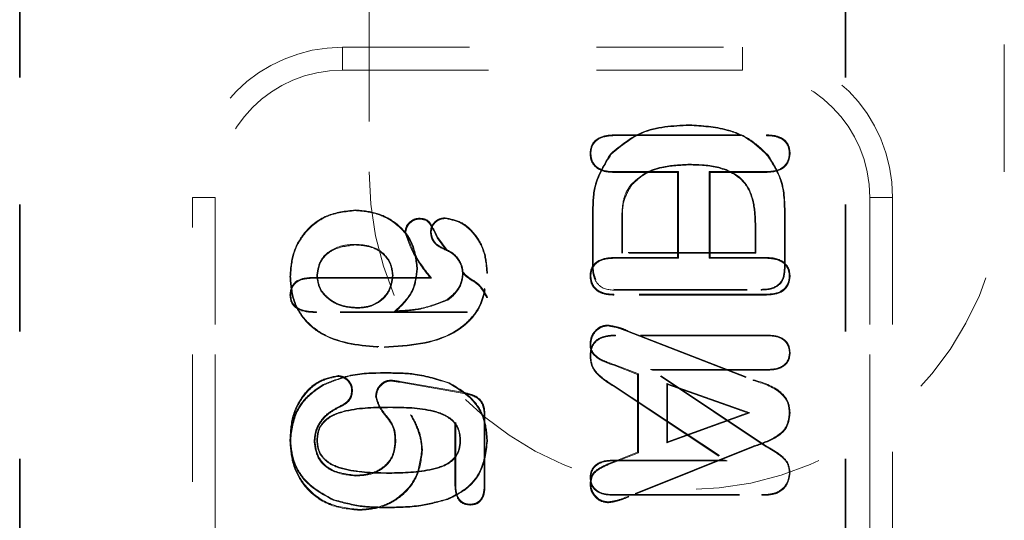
# Model space of a CAD drawing. Header units: inches. Extents: x 1802 to 2468, y -253 to -72.
# Tile 22 of 256: x 1816.585 to 1817.36, y -153.798 to -153.404. Entities that reach past the tile are written whole.
import ezdxf

# ---------------------------------------------------------------- set-up
doc = ezdxf.new("R2010")
doc.units = ezdxf.units.IN
doc.header["$LTSCALE"] = 0.5
doc.header["$MEASUREMENT"] = 0
doc.linetypes.add('HIDDEN', pattern=[0.225, 0.15, -0.075])
doc.linetypes.add('PHANTOM', pattern=[0.25, 0.125, -0.025, 0.025, -0.025, 0.025, -0.025])
for name, color, linetype in [('DSS-M-S', 53, 'Continuous'), ('SID-M-P', 202, 'PHANTOM'), ('SVD-M-S', 8, 'Continuous')]:
    doc.layers.add(name, color=color, linetype=linetype)

msp = doc.modelspace()

# ---------------------------------------------------------------- linework, layer by layer
at = {"layer": 'DSS-M-S', "linetype": 'HIDDEN', "lineweight": 18}
for p, q in [((1816.85987, -151.78427), (1816.85987, -153.52387)), ((1817.35987, -153.52387), (1817.35987, -151.78427))]:
    msp.add_line(p, q, dxfattribs=at)
msp.add_arc((1817.10987, -153.52387), 0.25, 180, 0, dxfattribs=at)
at = {"layer": 'SID-M-P', "linetype": 'PHANTOM', "lineweight": 35}
for p, q in [((1816.58487, -133.74966), (1816.58487, -162.41644)), ((1817.23487, -133.74966), (1817.23487, -162.41644))]:
    msp.add_line(p, q, dxfattribs=at)
at = {"layer": 'SVD-M-S', "linetype": 'HIDDEN', "lineweight": 18}
for p, q in [((1816.83891, -153.426), (1816.83891, -153.44404)), ((1816.83891, -153.44404), (1816.83891, -153.426)), ((1816.83891, -153.426), (1817.15387, -153.426)), ((1817.15387, -153.426), (1817.15387, -153.44404)), ((1817.15387, -153.44404), (1817.15387, -153.426)), ((1817.15387, -153.44404), (1816.83891, -153.44404)), ((1816.83891, -153.44404), (1817.15387, -153.44404)), ((1817.11192, -153.48754), (1817.11192, -153.48702)), ((1817.05259, -153.49552), (1817.05259, -153.4949)), ((1817.05259, -153.4949), (1817.17257, -153.4949)), ((1817.05259, -153.49552), (1817.17256, -153.49552)), ((1817.17256, -153.49552), (1817.17257, -153.4949)), ((1817.03441, -153.50951), (1817.03379, -153.50951)), ((1817.05045, -153.51007), (1817.05006, -153.50972)), ((1817.17356, -153.51132), (1817.17396, -153.51098)), ((1817.19065, -153.50951), (1817.19127, -153.50951)), ((1817.11213, -153.518), (1817.11213, -153.51852)), ((1817.05232, -153.52381), (1817.05231, -153.52443)), ((1817.10269, -153.52443), (1817.05231, -153.52443)), ((1817.10331, -153.52381), (1817.05232, -153.52381)), ((1817.10331, -153.52381), (1817.10269, -153.52443)), ((1817.10269, -153.59135), (1817.10269, -153.52443)), ((1817.10331, -153.59197), (1817.10331, -153.52381)), ((1817.17238, -153.52381), (1817.12766, -153.52381)), ((1817.12766, -153.52381), (1817.12766, -153.59197)), ((1817.12766, -153.52381), (1817.12828, -153.52443)), ((1817.17239, -153.52443), (1817.12828, -153.52443)), ((1817.12828, -153.52443), (1817.12828, -153.59135)), ((1817.17238, -153.52381), (1817.17239, -153.52443)), ((1817.06622, -153.53387), (1817.06661, -153.53421)), ((1816.7208, -153.54411), (1816.73884, -153.54411)), ((1816.73884, -153.54411), (1816.7208, -153.54411)), ((1816.7208, -154.56773), (1816.7208, -153.54411)), ((1816.73884, -153.54411), (1816.73884, -154.56773)), ((1816.73884, -154.56773), (1816.73884, -153.54411)), ((1817.25394, -154.56773), (1817.25394, -153.54411)), ((1817.27198, -153.54411), (1817.25394, -153.54411)), ((1817.25394, -153.54411), (1817.25394, -154.56773)), ((1817.25394, -153.54411), (1817.27198, -153.54411)), ((1817.27198, -153.54411), (1817.27198, -154.56773)), ((1816.84893, -153.55447), (1816.84894, -153.55395)), ((1817.03576, -153.55743), (1817.03576, -153.59748)), ((1817.03628, -153.55743), (1817.03576, -153.55743)), ((1817.03628, -153.55743), (1817.03628, -153.59747)), ((1816.89969, -153.56109), (1816.89969, -153.56047)), ((1816.91965, -153.56065), (1816.91965, -153.56014)), ((1817.05887, -153.56376), (1817.05938, -153.56376)), ((1817.05887, -153.58793), (1817.05887, -153.56376)), ((1817.05938, -153.58742), (1817.05938, -153.56376)), ((1817.18682, -153.55848), (1817.18734, -153.55847)), ((1817.18682, -153.59885), (1817.18682, -153.55848)), ((1817.18734, -153.59886), (1817.18734, -153.55847)), ((1816.88874, -153.5716), (1816.88812, -153.57161)), ((1816.90875, -153.57148), (1816.90824, -153.57148)), ((1817.16371, -153.56681), (1817.16371, -153.58742)), ((1817.16423, -153.56681), (1817.16371, -153.56681)), ((1817.16423, -153.56681), (1817.16423, -153.58793)), ((1816.84915, -153.581), (1816.84915, -153.58151)), ((1816.91343, -153.57582), (1816.91399, -153.57554)), ((1816.91343, -153.57582), (1816.9201, -153.58491)), ((1816.91399, -153.57554), (1816.92136, -153.5856)), ((1816.91941, -153.58454), (1816.91922, -153.58502)), ((1817.05887, -153.58793), (1817.05938, -153.58742)), ((1817.16423, -153.58793), (1817.05887, -153.58793)), ((1817.16371, -153.58742), (1817.05938, -153.58742)), ((1817.16423, -153.58793), (1817.16371, -153.58742)), ((1817.05232, -153.59197), (1817.05231, -153.59135)), ((1817.05231, -153.59135), (1817.10269, -153.59135)), ((1817.05232, -153.59197), (1817.10331, -153.59197)), ((1817.10331, -153.59197), (1817.10269, -153.59135)), ((1817.12766, -153.59197), (1817.12828, -153.59135)), ((1817.12766, -153.59197), (1817.17238, -153.59197)), ((1817.12828, -153.59135), (1817.17239, -153.59135)), ((1817.17238, -153.59197), (1817.17239, -153.59135)), ((1816.89745, -153.59957), (1816.89797, -153.59957)), ((1816.93391, -153.60446), (1816.9334, -153.60446)), ((1816.95257, -153.60378), (1816.95308, -153.60378)), ((1817.03628, -153.59747), (1817.03576, -153.59748)), ((1817.18682, -153.59885), (1817.18734, -153.59886)), ((1816.79809, -153.60627), (1816.79757, -153.60627)), ((1816.81425, -153.60772), (1816.81424, -153.6071)), ((1816.81424, -153.6071), (1816.90781, -153.6071)), ((1816.81425, -153.60772), (1816.90904, -153.60772)), ((1816.81871, -153.60544), (1816.81923, -153.60544)), ((1816.8788, -153.60566), (1816.87828, -153.60566)), ((1816.90904, -153.60772), (1816.90781, -153.6071)), ((1817.03441, -153.60596), (1817.03379, -153.60596)), ((1817.19065, -153.60597), (1817.19127, -153.60596)), ((1817.17256, -153.62026), (1817.05259, -153.62026)), ((1817.05259, -153.62026), (1817.05259, -153.62088)), ((1817.05264, -153.61615), (1817.05739, -153.61643)), ((1817.05739, -153.61643), (1817.05738, -153.61695)), ((1817.05738, -153.61695), (1817.16851, -153.61695)), ((1817.05739, -153.61643), (1817.1685, -153.61643)), ((1817.1685, -153.61643), (1817.16851, -153.61695)), ((1817.17256, -153.62026), (1817.17257, -153.62088)), ((1816.79819, -153.62079), (1816.79757, -153.62079)), ((1816.92175, -153.62482), (1816.92146, -153.62439)), ((1816.95246, -153.62281), (1816.95308, -153.62282)), ((1817.17257, -153.62088), (1817.05259, -153.62088)), ((1816.93711, -153.63404), (1816.81843, -153.63404)), ((1816.81843, -153.63404), (1816.81843, -153.63466)), ((1816.93712, -153.63466), (1816.81843, -153.63466)), ((1816.85075, -153.63124), (1816.85075, -153.63072)), ((1816.88, -153.63385), (1816.88148, -153.63325)), ((1816.93711, -153.63404), (1816.93712, -153.63466)), ((1817.04773, -153.64512), (1817.04773, -153.6445)), ((1817.06318, -153.64951), (1817.06341, -153.64893)), ((1817.06318, -153.64951), (1817.16208, -153.68805)), ((1817.06341, -153.64893), (1817.1623, -153.68747)), ((1817.03441, -153.65909), (1817.03379, -153.65908)), ((1817.17362, -153.65238), (1817.05385, -153.65238)), ((1817.05385, -153.65289), (1817.05385, -153.65238)), ((1817.17361, -153.65289), (1817.05385, -153.65289)), ((1817.17361, -153.65289), (1817.17362, -153.65238)), ((1816.87191, -153.6617), (1816.87191, -153.66222)), ((1817.19076, -153.66631), (1817.19127, -153.66631)), ((1817.03431, -153.66871), (1817.03379, -153.66871)), ((1816.8745, -153.68242), (1816.8745, -153.68191)), ((1817.05266, -153.67548), (1817.05243, -153.67606)), ((1817.07119, -153.68326), (1817.05243, -153.67606)), ((1817.07181, -153.68283), (1817.05266, -153.67548)), ((1817.0813, -153.67942), (1817.083, -153.67994)), ((1817.0813, -153.67942), (1817.17361, -153.67942)), ((1817.17251, -153.74023), (1817.0813, -153.67942)), ((1817.17279, -153.73979), (1817.083, -153.67994)), ((1817.083, -153.67994), (1817.17362, -153.67994)), ((1817.17361, -153.67942), (1817.17362, -153.67994)), ((1816.83552, -153.68486), (1816.83553, -153.68424)), ((1816.87716, -153.6884), (1816.87717, -153.68778)), ((1816.8842, -153.68953), (1816.88431, -153.68892)), ((1816.8842, -153.68953), (1816.93452, -153.69823)), ((1816.88431, -153.68892), (1816.93463, -153.69762)), ((1816.92269, -153.69028), (1816.92291, -153.68981)), ((1817.07181, -153.68283), (1817.07119, -153.68326)), ((1817.07119, -153.7445), (1817.07119, -153.68326)), ((1817.07181, -153.74492), (1817.07181, -153.68283)), ((1817.16208, -153.68805), (1817.1623, -153.68747)), ((1816.82388, -153.6918), (1816.82362, -153.69135)), ((1816.84616, -153.69609), (1816.84678, -153.69609)), ((1816.93452, -153.69823), (1816.93463, -153.69762)), ((1817.05217, -153.692), (1817.05188, -153.69242)), ((1817.05188, -153.69242), (1817.14009, -153.7508)), ((1817.05217, -153.692), (1817.14181, -153.75132)), ((1817.15965, -153.71355), (1817.0942, -153.69038)), ((1817.0942, -153.69038), (1817.0942, -153.73717)), ((1817.0942, -153.69038), (1817.09482, -153.69126)), ((1817.15781, -153.71356), (1817.09482, -153.69126)), ((1817.09482, -153.69126), (1817.09482, -153.73629)), ((1816.86561, -153.70075), (1816.86499, -153.70076)), ((1816.83646, -153.7085), (1816.83673, -153.70906)), ((1816.87656, -153.70895), (1816.87656, -153.70946)), ((1816.89237, -153.71497), (1816.89354, -153.7158)), ((1816.9505, -153.7159), (1816.95111, -153.71589)), ((1816.9505, -153.7159), (1816.9505, -153.77042)), ((1816.95111, -153.71589), (1816.95111, -153.77043)), ((1817.0942, -153.73717), (1817.15965, -153.71355)), ((1817.09482, -153.73629), (1817.15781, -153.71356)), ((1817.15965, -153.71355), (1817.15781, -153.71356)), ((1817.19065, -153.71377), (1817.19127, -153.71377)), ((1816.92811, -153.72119), (1816.92749, -153.72171)), ((1816.92749, -153.77104), (1816.92749, -153.72171)), ((1816.92811, -153.77103), (1816.92811, -153.72119)), ((1816.79809, -153.73477), (1816.79757, -153.73478)), ((1816.81664, -153.73604), (1816.81726, -153.73604)), ((1816.81871, -153.73512), (1816.81923, -153.73512)), ((1816.88087, -153.73648), (1816.88025, -153.73647)), ((1816.93195, -153.73533), (1816.93143, -153.73533)), ((1816.95257, -153.7358), (1816.95308, -153.73579)), ((1817.0942, -153.73717), (1817.09482, -153.73629)), ((1816.90128, -153.74299), (1816.9019, -153.74299)), ((1817.16226, -153.73971), (1817.06401, -153.77908)), ((1817.16248, -153.74028), (1817.06424, -153.77965)), ((1817.16226, -153.73971), (1817.16248, -153.74028)), ((1817.17251, -153.74023), (1817.17279, -153.73979)), ((1817.14009, -153.7508), (1817.05135, -153.7508)), ((1817.05136, -153.75132), (1817.05135, -153.7508)), ((1817.14181, -153.75132), (1817.05136, -153.75132)), ((1817.05283, -153.7517), (1817.07119, -153.7445)), ((1817.05307, -153.75227), (1817.05283, -153.7517)), ((1817.05307, -153.75227), (1817.07181, -153.74492)), ((1817.07181, -153.74492), (1817.07119, -153.7445)), ((1817.14181, -153.75132), (1817.14009, -153.7508)), ((1816.84927, -153.76323), (1816.84928, -153.76261)), ((1816.87573, -153.76116), (1816.87573, -153.76065)), ((1817.03431, -153.76458), (1817.03379, -153.76458)), ((1817.19076, -153.76086), (1817.19127, -153.76086)), ((1816.92811, -153.77103), (1816.92749, -153.77104)), ((1816.9505, -153.77042), (1816.95111, -153.77043)), ((1817.03441, -153.76938), (1817.03379, -153.76938)), ((1816.83181, -153.78173), (1816.83162, -153.78221)), ((1816.9218, -153.78111), (1816.92199, -153.78159)), ((1817.05146, -153.77785), (1817.05145, -153.77836)), ((1817.05145, -153.77836), (1817.16894, -153.77836)), ((1817.05146, -153.77785), (1817.16894, -153.77785)), ((1817.06401, -153.77908), (1817.06424, -153.77965)), ((1817.16894, -153.77785), (1817.16894, -153.77836)), ((1817.1805, -153.77628), (1817.18069, -153.77676)), ((1816.85235, -153.78955), (1816.85235, -153.79017)), ((1816.87274, -153.78769), (1816.87274, -153.7882)), ((1816.93915, -153.78543), (1816.93915, -153.78605)), ((1817.04792, -153.78365), (1817.04791, -153.78427))]:
    msp.add_line(p, q, dxfattribs=at)
for centre, radius, start, end in [((1816.83891, -153.54411), 0.11811, 90, 180), ((1817.15387, -153.54411), 0.11811, 360, 90), ((1816.83891, -153.54411), 0.10007, 90, 180), ((1816.83891, -153.54411), 0.10007, 90, 180), ((1817.15387, -153.54411), 0.10007, 0, 90), ((1817.15387, -153.54411), 0.10007, 360, 90)]:
    msp.add_arc(centre, radius, start, end, dxfattribs=at)
for points, knots in [([(1817.11192, -153.48702), (1817.09889, -153.48759), (1817.07567, -153.4886), (1817.05788, -153.50328), (1817.05006, -153.50972)], [0, 0, 0, 0, 0.5607742, 1, 1, 1, 1]), ([(1817.11192, -153.48754), (1817.09896, -153.4881), (1817.07588, -153.4891), (1817.0582, -153.50367), (1817.05045, -153.51007)], [0, 0, 0, 0, 0.561452, 1, 1, 1, 1]), ([(1817.17396, -153.51098), (1817.16934, -153.50649), (1817.16012, -153.49751), (1817.1385, -153.48861), (1817.122, -153.48762), (1817.11192, -153.48702)], [0, 0, 0, 0, 0.2798406, 0.5599143, 1, 1, 1, 1]), ([(1817.17356, -153.51132), (1817.16899, -153.50686), (1817.15983, -153.49795), (1817.13835, -153.48911), (1817.12195, -153.48814), (1817.11192, -153.48754)], [0, 0, 0, 0, 0.279435, 0.559213, 1, 1, 1, 1]), ([(1817.03379, -153.50951), (1817.03411, -153.50697), (1817.03475, -153.50189), (1817.04204, -153.49553), (1817.04858, -153.49514), (1817.05259, -153.4949)], [0, 0, 0, 0, 0.279989, 0.559343, 1, 1, 1, 1]), ([(1817.03441, -153.50951), (1817.03454, -153.50789), (1817.03479, -153.50466), (1817.03733, -153.50041), (1817.04309, -153.4961), (1817.04866, -153.49576), (1817.05259, -153.49552)], [0, 0, 0, 0, 0.187266, 0.371276, 0.556182, 1, 1, 1, 1]), ([(1817.17256, -153.49552), (1817.17503, -153.49562), (1817.17989, -153.49583), (1817.18629, -153.49862), (1817.19016, -153.5038), (1817.19049, -153.5076), (1817.19065, -153.50951)], [0, 0, 0, 0, 0.285964, 0.563876, 0.78052, 1, 1, 1, 1]), ([(1817.17257, -153.4949), (1817.17509, -153.49501), (1817.1801, -153.49523), (1817.18671, -153.49814), (1817.19075, -153.50355), (1817.1911, -153.50752), (1817.19127, -153.50951)], [0, 0, 0, 0, 0.281071, 0.560251, 0.779908, 1, 1, 1, 1]), ([(1817.05231, -153.52443), (1817.04979, -153.52432), (1817.04477, -153.5241), (1817.03828, -153.52089), (1817.03434, -153.51546), (1817.03398, -153.51149), (1817.03379, -153.50951)], [0, 0, 0, 0, 0.280868, 0.559955, 0.779937, 1, 1, 1, 1]), ([(1817.05232, -153.52381), (1817.04985, -153.5237), (1817.04499, -153.5235), (1817.03872, -153.52042), (1817.03494, -153.51522), (1817.03459, -153.51142), (1817.03441, -153.50951)], [0, 0, 0, 0, 0.285172, 0.562865, 0.780545, 1, 1, 1, 1]), ([(1817.05006, -153.50972), (1817.04502, -153.51793), (1817.03598, -153.53265), (1817.03583, -153.54983), (1817.03576, -153.55743)], [0, 0, 0, 0, 0.557714, 1, 1, 1, 1]), ([(1817.05045, -153.51007), (1817.04546, -153.5182), (1817.03649, -153.53282), (1817.03634, -153.54987), (1817.03628, -153.55743)], [0, 0, 0, 0, 0.556664, 1, 1, 1, 1]), ([(1817.19065, -153.50951), (1817.19053, -153.51115), (1817.19028, -153.51441), (1817.18773, -153.51872), (1817.18202, -153.52324), (1817.17637, -153.52357), (1817.17238, -153.52381)], [0, 0, 0, 0, 0.1868067, 0.3718028, 0.5568293, 1, 1, 1, 1]), ([(1817.19127, -153.50951), (1817.19095, -153.51207), (1817.19031, -153.51719), (1817.18308, -153.52379), (1817.17645, -153.52418), (1817.17239, -153.52443)], [0, 0, 0, 0, 0.280034, 0.5595456, 1, 1, 1, 1]), ([(1817.18682, -153.55848), (1817.18673, -153.5489), (1817.18657, -153.53187), (1817.17752, -153.51757), (1817.17356, -153.51132)], [0, 0, 0, 0, 0.562413, 1, 1, 1, 1]), ([(1817.18734, -153.55847), (1817.18724, -153.54885), (1817.18708, -153.5317), (1817.17796, -153.5173), (1817.17396, -153.51098)], [0, 0, 0, 0, 0.561241, 1, 1, 1, 1]), ([(1817.06622, -153.53387), (1817.06969, -153.53067), (1817.07663, -153.52427), (1817.09283, -153.51892), (1817.10482, -153.51835), (1817.11213, -153.518)], [0, 0, 0, 0, 0.2804723, 0.5610077, 1, 1, 1, 1]), ([(1817.06661, -153.53421), (1817.07004, -153.53105), (1817.0769, -153.52472), (1817.09296, -153.51943), (1817.10486, -153.51886), (1817.11213, -153.51852)], [0, 0, 0, 0, 0.279388, 0.559497, 1, 1, 1, 1]), ([(1817.11213, -153.518), (1817.11986, -153.51822), (1817.13529, -153.51866), (1817.15615, -153.52908), (1817.16375, -153.54859), (1817.16407, -153.56073), (1817.16423, -153.56681)], [0, 0, 0, 0, 0.280362, 0.559582, 0.779547, 1, 1, 1, 1]), ([(1817.11213, -153.51852), (1817.11982, -153.51874), (1817.13511, -153.51917), (1817.15575, -153.52945), (1817.16325, -153.54875), (1817.16356, -153.56076), (1817.16371, -153.56681)], [0, 0, 0, 0, 0.281598, 0.559858, 0.778529, 1, 1, 1, 1]), ([(1817.05887, -153.56376), (1817.05885, -153.56021), (1817.05883, -153.55435), (1817.05998, -153.54625), (1817.06208, -153.53952), (1817.06484, -153.53575), (1817.06622, -153.53387)], [0, 0, 0, 0, 0.337687, 0.557885, 0.778683, 1, 1, 1, 1]), ([(1817.05938, -153.56376), (1817.05922, -153.55782), (1817.05892, -153.54724), (1817.06427, -153.53818), (1817.06661, -153.53421)], [0, 0, 0, 0, 0.5618652, 1, 1, 1, 1]), ([(1816.84894, -153.55395), (1816.84125, -153.55481), (1816.82588, -153.55651), (1816.80853, -153.57051), (1816.79896, -153.58816), (1816.79803, -153.60023), (1816.79757, -153.60627)], [0, 0, 0, 0, 0.279719, 0.559036, 0.779416, 1, 1, 1, 1]), ([(1816.84893, -153.55447), (1816.84132, -153.55531), (1816.8261, -153.557), (1816.80894, -153.57086), (1816.79946, -153.58833), (1816.79855, -153.60028), (1816.79809, -153.60627)], [0, 0, 0, 0, 0.279828, 0.558869, 0.77913, 1, 1, 1, 1]), ([(1816.89745, -153.59957), (1816.89657, -153.59264), (1816.89482, -153.57881), (1816.8813, -153.5639), (1816.86523, -153.55586), (1816.85437, -153.55493), (1816.84893, -153.55447)], [0, 0, 0, 0, 0.279283, 0.558244, 0.778895, 1, 1, 1, 1]), ([(1816.89797, -153.59957), (1816.89708, -153.59257), (1816.89531, -153.57857), (1816.88163, -153.56349), (1816.86539, -153.55536), (1816.85442, -153.55442), (1816.84894, -153.55395)], [0, 0, 0, 0, 0.279388, 0.558651, 0.779278, 1, 1, 1, 1]), ([(1816.88812, -153.57161), (1816.88837, -153.56995), (1816.88885, -153.56663), (1816.89209, -153.56312), (1816.89577, -153.56086), (1816.89838, -153.5606), (1816.89969, -153.56047)], [0, 0, 0, 0, 0.279006, 0.559181, 0.779708, 1, 1, 1, 1]), ([(1816.88874, -153.5716), (1816.88897, -153.57004), (1816.88944, -153.56691), (1816.8925, -153.5636), (1816.89599, -153.56146), (1816.89845, -153.56122), (1816.89969, -153.56109)], [0, 0, 0, 0, 0.277566, 0.558651, 0.779074, 1, 1, 1, 1]), ([(1816.89969, -153.56047), (1816.90184, -153.56072), (1816.90615, -153.56121), (1816.91029, -153.56798), (1816.91258, -153.57267), (1816.91399, -153.57554)], [0, 0, 0, 0, 0.277972, 0.557563, 1, 1, 1, 1]), ([(1816.89969, -153.56109), (1816.90172, -153.56132), (1816.90582, -153.56178), (1816.90978, -153.56838), (1816.91203, -153.57296), (1816.91343, -153.57582)], [0, 0, 0, 0, 0.270954, 0.546277, 1, 1, 1, 1]), ([(1816.91965, -153.56014), (1816.91798, -153.56037), (1816.91465, -153.56083), (1816.91092, -153.56384), (1816.90855, -153.56753), (1816.90834, -153.57017), (1816.90824, -153.57148)], [0, 0, 0, 0, 0.279387, 0.559282, 0.779573, 1, 1, 1, 1]), ([(1816.91965, -153.56065), (1816.91806, -153.56087), (1816.91487, -153.56131), (1816.91132, -153.56419), (1816.90905, -153.5677), (1816.90885, -153.57022), (1816.90875, -153.57148)], [0, 0, 0, 0, 0.279711, 0.559877, 0.778913, 1, 1, 1, 1]), ([(1816.95308, -153.60378), (1816.95265, -153.59811), (1816.95179, -153.58678), (1816.94389, -153.57277), (1816.93282, -153.56274), (1816.92403, -153.561), (1816.91965, -153.56014)], [0, 0, 0, 0, 0.2806, 0.560848, 0.780976, 1, 1, 1, 1]), ([(1816.95257, -153.60378), (1816.95214, -153.59816), (1816.95129, -153.58695), (1816.94349, -153.57311), (1816.93259, -153.56322), (1816.92395, -153.56151), (1816.91965, -153.56065)], [0, 0, 0, 0, 0.281725, 0.562372, 0.782147, 1, 1, 1, 1]), ([(1816.90781, -153.6071), (1816.90308, -153.60101), (1816.89467, -153.59017), (1816.89012, -153.57726), (1816.88812, -153.57161)], [0, 0, 0, 0, 0.562116, 1, 1, 1, 1]), ([(1816.90904, -153.60772), (1816.90417, -153.60148), (1816.89556, -153.59045), (1816.89081, -153.57731), (1816.88874, -153.5716)], [0, 0, 0, 0, 0.565284, 1, 1, 1, 1]), ([(1816.90824, -153.57148), (1816.90847, -153.57321), (1816.90892, -153.57668), (1816.91264, -153.58195), (1816.91673, -153.58385), (1816.91922, -153.58502)], [0, 0, 0, 0, 0.280136, 0.560638, 1, 1, 1, 1]), ([(1816.90875, -153.57148), (1816.90898, -153.57315), (1816.90942, -153.57648), (1816.91302, -153.58157), (1816.91698, -153.58341), (1816.91941, -153.58454)], [0, 0, 0, 0, 0.278778, 0.557934, 1, 1, 1, 1]), ([(1816.81871, -153.60544), (1816.81934, -153.60133), (1816.8206, -153.59309), (1816.82976, -153.58524), (1816.83956, -153.58147), (1816.84596, -153.58115), (1816.84915, -153.581)], [0, 0, 0, 0, 0.279734, 0.559802, 0.780298, 1, 1, 1, 1]), ([(1816.81923, -153.60544), (1816.81984, -153.60144), (1816.82108, -153.59341), (1816.83252, -153.58329), (1816.84285, -153.58219), (1816.84915, -153.58151)], [0, 0, 0, 0, 0.279539, 0.560136, 1, 1, 1, 1]), ([(1816.84915, -153.581), (1816.85318, -153.58126), (1816.86124, -153.58177), (1816.8714, -153.5874), (1816.8777, -153.59611), (1816.87843, -153.60248), (1816.8788, -153.60566)], [0, 0, 0, 0, 0.278969, 0.558885, 0.779705, 1, 1, 1, 1]), ([(1816.84915, -153.58151), (1816.85313, -153.58177), (1816.86106, -153.58227), (1816.87104, -153.58779), (1816.87721, -153.59631), (1816.87792, -153.60254), (1816.87828, -153.60566)], [0, 0, 0, 0, 0.280675, 0.560276, 0.78017, 1, 1, 1, 1]), ([(1816.91922, -153.58502), (1816.92141, -153.58602), (1816.92579, -153.58803), (1816.93032, -153.59314), (1816.93301, -153.59879), (1816.93327, -153.60257), (1816.9334, -153.60446)], [0, 0, 0, 0, 0.2799633, 0.559815, 0.7798322, 1, 1, 1, 1]), ([(1816.91941, -153.58454), (1816.92165, -153.58557), (1816.92613, -153.58763), (1816.93076, -153.59286), (1816.93351, -153.59865), (1816.93378, -153.60253), (1816.93391, -153.60446)], [0, 0, 0, 0, 0.2790898, 0.5591181, 0.7801776, 1, 1, 1, 1]), ([(1817.03379, -153.60596), (1817.03392, -153.6043), (1817.03417, -153.60096), (1817.03677, -153.59653), (1817.0426, -153.59199), (1817.04831, -153.59162), (1817.05231, -153.59135)], [0, 0, 0, 0, 0.187122, 0.374314, 0.561191, 1, 1, 1, 1]), ([(1817.03441, -153.60596), (1817.03453, -153.60435), (1817.03477, -153.60116), (1817.03725, -153.59693), (1817.04289, -153.59257), (1817.04842, -153.59222), (1817.05232, -153.59197)], [0, 0, 0, 0, 0.1866686, 0.3716335, 0.5562993, 1, 1, 1, 1]), ([(1817.17238, -153.59197), (1817.17485, -153.59207), (1817.17974, -153.59227), (1817.1861, -153.59515), (1817.1901, -153.60024), (1817.19047, -153.60405), (1817.19065, -153.60597)], [0, 0, 0, 0, 0.285524, 0.563921, 0.780739, 1, 1, 1, 1]), ([(1817.17239, -153.59135), (1817.17491, -153.59146), (1817.17994, -153.59167), (1817.18652, -153.59467), (1817.19069, -153.59999), (1817.19108, -153.60397), (1817.19127, -153.60596)], [0, 0, 0, 0, 0.280888, 0.560214, 0.779969, 1, 1, 1, 1]), ([(1816.87191, -153.66222), (1816.89122, -153.66093), (1816.91539, -153.65932), (1816.9383, -153.64255), (1816.95029, -153.6276), (1816.95197, -153.61329), (1816.95308, -153.60378)], [0, 0, 0, 0, 0.499053, 0.624837, 0.750522, 1, 1, 1, 1]), ([(1816.87191, -153.6617), (1816.89113, -153.66043), (1816.91516, -153.65884), (1816.93792, -153.64218), (1816.94981, -153.62738), (1816.95146, -153.61321), (1816.95257, -153.60378)], [0, 0, 0, 0, 0.500262, 0.625756, 0.750975, 1, 1, 1, 1]), ([(1816.88, -153.63385), (1816.88556, -153.62853), (1816.89547, -153.61904), (1816.89685, -153.60552), (1816.89745, -153.59957)], [0, 0, 0, 0, 0.560007, 1, 1, 1, 1]), ([(1816.88148, -153.63325), (1816.88674, -153.62796), (1816.89616, -153.61852), (1816.89741, -153.60536), (1816.89797, -153.59957)], [0, 0, 0, 0, 0.559367, 1, 1, 1, 1]), ([(1816.9334, -153.60446), (1816.93315, -153.6067), (1816.93264, -153.6112), (1816.92866, -153.61841), (1816.92419, -153.62212), (1816.92146, -153.62439)], [0, 0, 0, 0, 0.280009, 0.560501, 1, 1, 1, 1]), ([(1816.93391, -153.60446), (1816.93355, -153.60726), (1816.93294, -153.61187), (1816.92958, -153.61742), (1816.9261, -153.62159), (1816.9232, -153.62374), (1816.92175, -153.62482)], [0, 0, 0, 0, 0.339989, 0.560427, 0.780616, 1, 1, 1, 1]), ([(1816.93364, -153.60238), (1816.93397, -153.60285), (1816.93695, -153.60712), (1816.94673, -153.61074), (1816.95101, -153.61888), (1816.95308, -153.62282)], [0, 0, 0, 0, 0.060497, 0.545138, 1, 1, 1, 1]), ([(1816.93381, -153.60363), (1816.93395, -153.60383), (1816.93679, -153.6078), (1816.94619, -153.61111), (1816.95045, -153.61905), (1816.95246, -153.62281)], [0, 0, 0, 0, 0.027346, 0.54005, 1, 1, 1, 1]), ([(1817.03576, -153.59748), (1817.0358, -153.60071), (1817.03589, -153.60712), (1817.04335, -153.61724), (1817.05204, -153.61706), (1817.05738, -153.61695)], [0, 0, 0, 0, 0.282359, 0.559095, 1, 1, 1, 1]), ([(1817.03628, -153.59747), (1817.0363, -153.5996), (1817.03633, -153.60353), (1817.03773, -153.6072), (1817.03837, -153.60888)], [0, 0, 0, 0, 0.541465, 1, 1, 1, 1]), ([(1817.1685, -153.61643), (1817.17128, -153.61633), (1817.17674, -153.61612), (1817.18384, -153.61211), (1817.18655, -153.60534), (1817.18673, -153.60103), (1817.18682, -153.59885)], [0, 0, 0, 0, 0.2842241, 0.558008, 0.7764227, 1, 1, 1, 1]), ([(1817.16851, -153.61695), (1817.17134, -153.61684), (1817.17695, -153.61662), (1817.18424, -153.61246), (1817.18706, -153.60549), (1817.18724, -153.60107), (1817.18734, -153.59886)], [0, 0, 0, 0, 0.281217, 0.55852, 0.778801, 1, 1, 1, 1]), ([(1816.79757, -153.60627), (1816.7981, -153.61285), (1816.79916, -153.62598), (1816.80991, -153.64323), (1816.83389, -153.65969), (1816.85624, -153.66118), (1816.87191, -153.66222)], [0, 0, 0, 0, 0.187077, 0.373675, 0.560628, 1, 1, 1, 1]), ([(1816.79757, -153.62079), (1816.79784, -153.61849), (1816.79836, -153.61391), (1816.80466, -153.60782), (1816.8106, -153.60737), (1816.81424, -153.6071)], [0, 0, 0, 0, 0.280361, 0.559919, 1, 1, 1, 1]), ([(1816.79809, -153.60627), (1816.79861, -153.61279), (1816.79966, -153.62579), (1816.8103, -153.64287), (1816.83411, -153.6592), (1816.85631, -153.66067), (1816.87191, -153.6617)], [0, 0, 0, 0, 0.1869109, 0.3728404, 0.5594453, 1, 1, 1, 1]), ([(1816.79819, -153.62079), (1816.7983, -153.61932), (1816.7985, -153.61641), (1816.80067, -153.61251), (1816.80566, -153.60836), (1816.8107, -153.60798), (1816.81425, -153.60772)], [0, 0, 0, 0, 0.188034, 0.372299, 0.55708, 1, 1, 1, 1]), ([(1816.85075, -153.63124), (1816.84648, -153.63092), (1816.83792, -153.63029), (1816.82729, -153.62434), (1816.8199, -153.61564), (1816.8191, -153.60884), (1816.81871, -153.60544)], [0, 0, 0, 0, 0.279176, 0.558869, 0.779624, 1, 1, 1, 1]), ([(1816.85075, -153.63072), (1816.84653, -153.63041), (1816.8381, -153.62979), (1816.82765, -153.62395), (1816.82038, -153.61542), (1816.81961, -153.60877), (1816.81923, -153.60544)], [0, 0, 0, 0, 0.280632, 0.560536, 0.78037, 1, 1, 1, 1]), ([(1816.87828, -153.60566), (1816.87771, -153.60953), (1816.87657, -153.61728), (1816.86898, -153.62563), (1816.85992, -153.63011), (1816.85381, -153.63052), (1816.85075, -153.63072)], [0, 0, 0, 0, 0.279326, 0.558659, 0.779189, 1, 1, 1, 1]), ([(1816.8788, -153.60566), (1816.87822, -153.60961), (1816.87706, -153.61752), (1816.86931, -153.62605), (1816.86007, -153.63061), (1816.85386, -153.63103), (1816.85075, -153.63124)], [0, 0, 0, 0, 0.279467, 0.559452, 0.780102, 1, 1, 1, 1]), ([(1817.05259, -153.62088), (1817.05005, -153.62077), (1817.04499, -153.62056), (1817.03843, -153.61739), (1817.03438, -153.61196), (1817.03399, -153.60796), (1817.03379, -153.60596)], [0, 0, 0, 0, 0.28083, 0.55995, 0.779886, 1, 1, 1, 1]), ([(1817.05259, -153.62026), (1817.05011, -153.62016), (1817.0452, -153.61995), (1817.03886, -153.61692), (1817.03497, -153.61171), (1817.0346, -153.60788), (1817.03441, -153.60596)], [0, 0, 0, 0, 0.285089, 0.562906, 0.780405, 1, 1, 1, 1]), ([(1817.19065, -153.60597), (1817.19053, -153.6076), (1817.19029, -153.61084), (1817.18777, -153.61513), (1817.18215, -153.61969), (1817.17653, -153.62003), (1817.17256, -153.62026)], [0, 0, 0, 0, 0.186872, 0.372076, 0.557073, 1, 1, 1, 1]), ([(1817.19127, -153.60596), (1817.19095, -153.60851), (1817.19031, -153.61359), (1817.18322, -153.62023), (1817.17661, -153.62064), (1817.17257, -153.62088)], [0, 0, 0, 0, 0.280081, 0.559648, 1, 1, 1, 1]), ([(1816.81843, -153.63466), (1816.81359, -153.63446), (1816.80752, -153.63421), (1816.80149, -153.63041), (1816.79824, -153.62682), (1816.79784, -153.6232), (1816.79757, -153.62079)], [0, 0, 0, 0, 0.499468, 0.625552, 0.750747, 1, 1, 1, 1]), ([(1816.81843, -153.63404), (1816.81369, -153.63386), (1816.80778, -153.63362), (1816.80193, -153.62996), (1816.79882, -153.62654), (1816.79844, -153.62309), (1816.79819, -153.62079)], [0, 0, 0, 0, 0.5064361, 0.630972, 0.7532948, 1, 1, 1, 1]), ([(1816.92175, -153.62482), (1816.91421, -153.62776), (1816.90075, -153.633), (1816.88634, -153.63359), (1816.88, -153.63385)], [0, 0, 0, 0, 0.559787, 1, 1, 1, 1]), ([(1816.92146, -153.62439), (1816.91427, -153.62723), (1816.90139, -153.63232), (1816.88758, -153.63296), (1816.88148, -153.63325)], [0, 0, 0, 0, 0.55837, 1, 1, 1, 1]), ([(1817.03379, -153.65908), (1817.03407, -153.657), (1817.03461, -153.65284), (1817.03836, -153.6482), (1817.04281, -153.64507), (1817.04609, -153.64469), (1817.04773, -153.6445)], [0, 0, 0, 0, 0.279545, 0.559617, 0.779983, 1, 1, 1, 1]), ([(1817.03441, -153.65909), (1817.03467, -153.65709), (1817.0352, -153.6531), (1817.03879, -153.64867), (1817.04304, -153.64566), (1817.04617, -153.6453), (1817.04773, -153.64512)], [0, 0, 0, 0, 0.280044, 0.560803, 0.780654, 1, 1, 1, 1]), ([(1817.04773, -153.6445), (1817.05074, -153.645), (1817.05614, -153.6459), (1817.06119, -153.648), (1817.06341, -153.64893)], [0, 0, 0, 0, 0.558722, 1, 1, 1, 1]), ([(1817.04773, -153.64512), (1817.05068, -153.64562), (1817.056, -153.64651), (1817.06097, -153.64858), (1817.06318, -153.64951)], [0, 0, 0, 0, 0.554459, 1, 1, 1, 1]), ([(1817.05385, -153.65238), (1817.05109, -153.65249), (1817.04559, -153.65272), (1817.03826, -153.65595), (1817.03422, -153.66218), (1817.03394, -153.66653), (1817.03379, -153.66871)], [0, 0, 0, 0, 0.281015, 0.560259, 0.779609, 1, 1, 1, 1]), ([(1817.05243, -153.67606), (1817.04754, -153.67444), (1817.04075, -153.67219), (1817.03408, -153.66525), (1817.03389, -153.66114), (1817.03379, -153.65908)], [0, 0, 0, 0, 0.561989, 0.779811, 1, 1, 1, 1]), ([(1817.05385, -153.65289), (1817.05114, -153.653), (1817.04577, -153.65322), (1817.03863, -153.65635), (1817.03472, -153.66238), (1817.03445, -153.66658), (1817.03431, -153.66871)], [0, 0, 0, 0, 0.2845997, 0.5627375, 0.7791117, 1, 1, 1, 1]), ([(1817.05266, -153.67548), (1817.04781, -153.67389), (1817.04118, -153.6717), (1817.03468, -153.66498), (1817.0345, -153.66108), (1817.03441, -153.65909)], [0, 0, 0, 0, 0.571938, 0.781803, 1, 1, 1, 1]), ([(1817.19076, -153.66631), (1817.19065, -153.66476), (1817.19044, -153.6617), (1817.18806, -153.65763), (1817.18265, -153.65344), (1817.17735, -153.65312), (1817.17361, -153.65289)], [0, 0, 0, 0, 0.187448, 0.371804, 0.557037, 1, 1, 1, 1]), ([(1817.19127, -153.66631), (1817.19099, -153.66391), (1817.19044, -153.6591), (1817.18361, -153.65298), (1817.17741, -153.65261), (1817.17362, -153.65238)], [0, 0, 0, 0, 0.280086, 0.559505, 1, 1, 1, 1]), ([(1817.17361, -153.67942), (1817.17593, -153.67933), (1817.18052, -153.67914), (1817.18652, -153.6765), (1817.19026, -153.67169), (1817.19059, -153.66811), (1817.19076, -153.66631)], [0, 0, 0, 0, 0.285599, 0.563993, 0.780635, 1, 1, 1, 1]), ([(1817.17362, -153.67994), (1817.17598, -153.67984), (1817.18068, -153.67964), (1817.18687, -153.6769), (1817.19075, -153.6719), (1817.1911, -153.66818), (1817.19127, -153.66631)], [0, 0, 0, 0, 0.281084, 0.560437, 0.779976, 1, 1, 1, 1]), ([(1817.03379, -153.66871), (1817.03406, -153.67168), (1817.03458, -153.67763), (1817.04173, -153.68587), (1817.04802, -153.68994), (1817.05188, -153.69242)], [0, 0, 0, 0, 0.279312, 0.558806, 1, 1, 1, 1]), ([(1817.03431, -153.66871), (1817.03456, -153.67161), (1817.03508, -153.67742), (1817.04212, -153.68552), (1817.04834, -153.68953), (1817.05217, -153.692)], [0, 0, 0, 0, 0.277305, 0.554541, 1, 1, 1, 1]), ([(1816.8745, -153.68191), (1816.86463, -153.68191), (1816.84704, -153.68192), (1816.83077, -153.68847), (1816.82362, -153.69135)], [0, 0, 0, 0, 0.560838, 1, 1, 1, 1]), ([(1816.8745, -153.68242), (1816.86466, -153.68242), (1816.84716, -153.68243), (1816.83097, -153.68894), (1816.82388, -153.6918)], [0, 0, 0, 0, 0.561814, 1, 1, 1, 1]), ([(1816.92291, -153.68981), (1816.91408, -153.68705), (1816.89829, -153.68213), (1816.88178, -153.68197), (1816.8745, -153.68191)], [0, 0, 0, 0, 0.559155, 1, 1, 1, 1]), ([(1816.92269, -153.69028), (1816.91391, -153.68754), (1816.89819, -153.68264), (1816.88176, -153.68249), (1816.8745, -153.68242)], [0, 0, 0, 0, 0.558432, 1, 1, 1, 1]), ([(1816.79757, -153.73564), (1816.7979, -153.72901), (1816.79856, -153.71578), (1816.80733, -153.69918), (1816.82018, -153.6874), (1816.83041, -153.68529), (1816.83553, -153.68424)], [0, 0, 0, 0, 0.280869, 0.560679, 0.780594, 1, 1, 1, 1]), ([(1816.79819, -153.73564), (1816.79852, -153.72907), (1816.79916, -153.71598), (1816.80782, -153.69959), (1816.82045, -153.68798), (1816.83051, -153.6859), (1816.83552, -153.68486)], [0, 0, 0, 0, 0.2822839, 0.5622338, 0.7815501, 1, 1, 1, 1]), ([(1816.83552, -153.68486), (1816.83711, -153.68513), (1816.84029, -153.68566), (1816.84369, -153.68874), (1816.84589, -153.69229), (1816.84607, -153.69482), (1816.84616, -153.69609)], [0, 0, 0, 0, 0.277791, 0.559583, 0.778147, 1, 1, 1, 1]), ([(1816.83553, -153.68424), (1816.8372, -153.68452), (1816.84057, -153.68508), (1816.84417, -153.68833), (1816.84649, -153.69208), (1816.84669, -153.69475), (1816.84678, -153.69609)], [0, 0, 0, 0, 0.278968, 0.55929, 0.779513, 1, 1, 1, 1]), ([(1816.86499, -153.70076), (1816.86522, -153.69892), (1816.86567, -153.69524), (1816.86897, -153.69115), (1816.87283, -153.68828), (1816.87573, -153.68795), (1816.87717, -153.68778)], [0, 0, 0, 0, 0.279669, 0.559699, 0.780039, 1, 1, 1, 1]), ([(1816.86561, -153.70075), (1816.86583, -153.699), (1816.86626, -153.69549), (1816.86941, -153.69161), (1816.87306, -153.68888), (1816.8758, -153.68856), (1816.87716, -153.6884)], [0, 0, 0, 0, 0.280665, 0.561365, 0.781253, 1, 1, 1, 1]), ([(1816.87716, -153.6884), (1816.87847, -153.6886), (1816.88082, -153.68895), (1816.88317, -153.68935), (1816.8842, -153.68953)], [0, 0, 0, 0, 0.556751, 1, 1, 1, 1]), ([(1816.87717, -153.68778), (1816.87851, -153.68798), (1816.88089, -153.68833), (1816.88326, -153.68874), (1816.88431, -153.68892)], [0, 0, 0, 0, 0.559923, 1, 1, 1, 1]), ([(1816.95308, -153.73579), (1816.95268, -153.73034), (1816.95186, -153.71945), (1816.94258, -153.70154), (1816.93036, -153.69426), (1816.92291, -153.68981)], [0, 0, 0, 0, 0.280797, 0.561025, 1, 1, 1, 1]), ([(1817.16208, -153.68805), (1817.16975, -153.69036), (1817.18034, -153.69356), (1817.18988, -153.70458), (1817.19039, -153.7107), (1817.19065, -153.71377)], [0, 0, 0, 0, 0.566265, 0.78236, 1, 1, 1, 1]), ([(1817.1623, -153.68747), (1817.17003, -153.68982), (1817.18078, -153.69308), (1817.19047, -153.70432), (1817.191, -153.71062), (1817.19127, -153.71377)], [0, 0, 0, 0, 0.561076, 0.780337, 1, 1, 1, 1]), ([(1816.82362, -153.69135), (1816.81949, -153.6941), (1816.81123, -153.69961), (1816.80026, -153.71417), (1816.79859, -153.72697), (1816.79757, -153.73478)], [0, 0, 0, 0, 0.280993, 0.561726, 1, 1, 1, 1]), ([(1816.82388, -153.6918), (1816.81978, -153.69453), (1816.8116, -153.69999), (1816.80075, -153.71439), (1816.79909, -153.72705), (1816.79809, -153.73477)], [0, 0, 0, 0, 0.281467, 0.562052, 1, 1, 1, 1]), ([(1816.84616, -153.69609), (1816.84602, -153.69765), (1816.84572, -153.70078), (1816.84233, -153.70553), (1816.8387, -153.70737), (1816.83646, -153.7085)], [0, 0, 0, 0, 0.278256, 0.555772, 1, 1, 1, 1]), ([(1816.84678, -153.69609), (1816.84663, -153.69773), (1816.84632, -153.70101), (1816.8428, -153.70597), (1816.83903, -153.70789), (1816.83673, -153.70906)], [0, 0, 0, 0, 0.280017, 0.560139, 1, 1, 1, 1]), ([(1816.95257, -153.7358), (1816.95216, -153.73039), (1816.95136, -153.71962), (1816.94217, -153.70189), (1816.93008, -153.69468), (1816.92269, -153.69028)], [0, 0, 0, 0, 0.281046, 0.560629, 1, 1, 1, 1]), ([(1816.93463, -153.69762), (1816.93715, -153.69815), (1816.94217, -153.6992), (1816.94849, -153.70339), (1816.95087, -153.70983), (1816.95103, -153.71387), (1816.95111, -153.71589)], [0, 0, 0, 0, 0.280904, 0.559344, 0.779202, 1, 1, 1, 1]), ([(1816.88025, -153.73647), (1816.88016, -153.73268), (1816.87997, -153.72509), (1816.87348, -153.7166), (1816.86738, -153.70923), (1816.86579, -153.70357), (1816.86499, -153.70076)], [0, 0, 0, 0, 0.279977, 0.560502, 0.78139, 1, 1, 1, 1]), ([(1816.88087, -153.73648), (1816.88077, -153.73262), (1816.88057, -153.72491), (1816.87406, -153.71631), (1816.86798, -153.709), (1816.86639, -153.70347), (1816.86561, -153.70075)], [0, 0, 0, 0, 0.28487, 0.569566, 0.788821, 1, 1, 1, 1]), ([(1816.93452, -153.69823), (1816.93699, -153.69875), (1816.94186, -153.69976), (1816.94798, -153.70379), (1816.95027, -153.71001), (1816.95042, -153.71392), (1816.9505, -153.7159)], [0, 0, 0, 0, 0.284658, 0.559549, 0.776624, 1, 1, 1, 1]), ([(1816.83646, -153.7085), (1816.8335, -153.71007), (1816.82755, -153.7132), (1816.8211, -153.72018), (1816.81727, -153.72809), (1816.81685, -153.73339), (1816.81664, -153.73604)], [0, 0, 0, 0, 0.2788515, 0.5588148, 0.7797359, 1, 1, 1, 1]), ([(1816.83673, -153.70906), (1816.8338, -153.7106), (1816.82796, -153.71368), (1816.82163, -153.72053), (1816.81787, -153.72827), (1816.81746, -153.73345), (1816.81726, -153.73604)], [0, 0, 0, 0, 0.280165, 0.560008, 0.780024, 1, 1, 1, 1]), ([(1816.81871, -153.73512), (1816.81895, -153.73211), (1816.81943, -153.72607), (1816.82704, -153.71622), (1816.84726, -153.70916), (1816.86485, -153.70903), (1816.87656, -153.70895)], [0, 0, 0, 0, 0.126073, 0.252662, 0.502459, 1, 1, 1, 1]), ([(1816.81923, -153.73512), (1816.81946, -153.73217), (1816.81992, -153.72628), (1816.8274, -153.71663), (1816.84742, -153.70968), (1816.86489, -153.70955), (1816.87656, -153.70946)], [0, 0, 0, 0, 0.124889, 0.249335, 0.49844, 1, 1, 1, 1]), ([(1816.87656, -153.70895), (1816.88791, -153.70906), (1816.90496, -153.70923), (1816.92454, -153.71665), (1816.93131, -153.7266), (1816.93174, -153.73243), (1816.93195, -153.73533)], [0, 0, 0, 0, 0.497553, 0.747354, 0.873984, 1, 1, 1, 1]), ([(1816.87656, -153.70946), (1816.88786, -153.70958), (1816.90478, -153.70975), (1816.92417, -153.71704), (1816.93082, -153.72679), (1816.93123, -153.73248), (1816.93143, -153.73533)], [0, 0, 0, 0, 0.501532, 0.750433, 0.874965, 1, 1, 1, 1]), ([(1816.89237, -153.71497), (1816.89399, -153.71795), (1816.89666, -153.72284), (1816.89932, -153.73011), (1816.90095, -153.73647), (1816.90117, -153.74081), (1816.90128, -153.74299)], [0, 0, 0, 0, 0.341425, 0.561414, 0.780857, 1, 1, 1, 1]), ([(1816.89354, -153.7158), (1816.89605, -153.7206), (1816.90055, -153.72917), (1816.90149, -153.73877), (1816.9019, -153.74299)], [0, 0, 0, 0, 0.560311, 1, 1, 1, 1]), ([(1817.19065, -153.71377), (1817.19017, -153.7177), (1817.1892, -153.72556), (1817.17751, -153.73457), (1817.16809, -153.73774), (1817.16226, -153.73971)], [0, 0, 0, 0, 0.275437, 0.551769, 1, 1, 1, 1]), ([(1817.19127, -153.71377), (1817.19077, -153.7178), (1817.18977, -153.72588), (1817.17789, -153.73509), (1817.16834, -153.73831), (1817.16248, -153.74028)], [0, 0, 0, 0, 0.278352, 0.557174, 1, 1, 1, 1]), ([(1816.79757, -153.73478), (1816.79814, -153.74057), (1816.79926, -153.75216), (1816.81031, -153.77058), (1816.82354, -153.7778), (1816.83162, -153.78221)], [0, 0, 0, 0, 0.280573, 0.561078, 1, 1, 1, 1]), ([(1816.85235, -153.79017), (1816.84422, -153.78935), (1816.82798, -153.7877), (1816.80927, -153.7734), (1816.799, -153.75478), (1816.79805, -153.74202), (1816.79757, -153.73564)], [0, 0, 0, 0, 0.280075, 0.559204, 0.779404, 1, 1, 1, 1]), ([(1816.79809, -153.73477), (1816.79865, -153.74051), (1816.79976, -153.75197), (1816.8107, -153.77021), (1816.8238, -153.77736), (1816.83181, -153.78173)], [0, 0, 0, 0, 0.280548, 0.560715, 1, 1, 1, 1]), ([(1816.85235, -153.78955), (1816.8443, -153.78874), (1816.82824, -153.78712), (1816.80975, -153.77298), (1816.7996, -153.75458), (1816.79866, -153.74196), (1816.79819, -153.73564)], [0, 0, 0, 0, 0.280442, 0.559177, 0.77906, 1, 1, 1, 1]), ([(1816.81664, -153.73604), (1816.81725, -153.74051), (1816.81847, -153.74947), (1816.83082, -153.76111), (1816.84229, -153.76243), (1816.84927, -153.76323)], [0, 0, 0, 0, 0.280933, 0.562407, 1, 1, 1, 1]), ([(1816.81726, -153.73604), (1816.81785, -153.74041), (1816.81904, -153.74915), (1816.83115, -153.76054), (1816.8424, -153.76183), (1816.84928, -153.76261)], [0, 0, 0, 0, 0.279961, 0.560246, 1, 1, 1, 1]), ([(1816.87573, -153.76116), (1816.86418, -153.76103), (1816.84683, -153.76084), (1816.82692, -153.75378), (1816.81945, -153.74403), (1816.81896, -153.73809), (1816.81871, -153.73512)], [0, 0, 0, 0, 0.497472, 0.747313, 0.873819, 1, 1, 1, 1]), ([(1816.87573, -153.76065), (1816.86422, -153.76052), (1816.847, -153.76032), (1816.82727, -153.75337), (1816.81994, -153.74383), (1816.81946, -153.73802), (1816.81923, -153.73512)], [0, 0, 0, 0, 0.5014866, 0.7506184, 0.8751054, 1, 1, 1, 1]), ([(1816.84927, -153.76323), (1816.8536, -153.76295), (1816.86227, -153.76237), (1816.87323, -153.75629), (1816.87982, -153.74676), (1816.88052, -153.7399), (1816.88087, -153.73648)], [0, 0, 0, 0, 0.2788232, 0.5587365, 0.7797732, 1, 1, 1, 1]), ([(1816.84928, -153.76261), (1816.85354, -153.76233), (1816.86206, -153.76177), (1816.87279, -153.75583), (1816.87923, -153.74652), (1816.87991, -153.73982), (1816.88025, -153.73647)], [0, 0, 0, 0, 0.280699, 0.560258, 0.779956, 1, 1, 1, 1]), ([(1816.93143, -153.73533), (1816.9312, -153.7382), (1816.93073, -153.74393), (1816.92374, -153.75356), (1816.904, -153.76008), (1816.88705, -153.76042), (1816.87573, -153.76065)], [0, 0, 0, 0, 0.125052, 0.249629, 0.498484, 1, 1, 1, 1]), ([(1816.93195, -153.73533), (1816.93171, -153.73826), (1816.93123, -153.74413), (1816.9241, -153.75396), (1816.90418, -153.76059), (1816.8871, -153.76094), (1816.87573, -153.76116)], [0, 0, 0, 0, 0.126103, 0.252838, 0.502509, 1, 1, 1, 1]), ([(1816.9218, -153.78111), (1816.92672, -153.7787), (1816.93653, -153.77389), (1816.94979, -153.75859), (1816.95151, -153.74444), (1816.95257, -153.7358)], [0, 0, 0, 0, 0.281517, 0.561565, 1, 1, 1, 1]), ([(1816.92199, -153.78159), (1816.92695, -153.77916), (1816.93687, -153.7743), (1816.95027, -153.75884), (1816.95202, -153.74452), (1816.95308, -153.73579)], [0, 0, 0, 0, 0.281133, 0.561633, 1, 1, 1, 1]), ([(1816.90128, -153.74299), (1816.90038, -153.75004), (1816.89859, -153.76412), (1816.88519, -153.77957), (1816.86898, -153.78816), (1816.8579, -153.78909), (1816.85235, -153.78955)], [0, 0, 0, 0, 0.279519, 0.558504, 0.778985, 1, 1, 1, 1]), ([(1816.9019, -153.74299), (1816.90099, -153.75013), (1816.89917, -153.7644), (1816.8856, -153.78006), (1816.86917, -153.78876), (1816.85796, -153.7897), (1816.85235, -153.79017)], [0, 0, 0, 0, 0.279525, 0.558857, 0.77936, 1, 1, 1, 1]), ([(1817.19076, -153.76086), (1817.19043, -153.75813), (1817.18977, -153.75267), (1817.18226, -153.74581), (1817.17623, -153.74236), (1817.17251, -153.74023)], [0, 0, 0, 0, 0.27521, 0.552038, 1, 1, 1, 1]), ([(1817.19127, -153.76086), (1817.19093, -153.75805), (1817.19025, -153.75243), (1817.18264, -153.74543), (1817.17653, -153.74193), (1817.17279, -153.73979)], [0, 0, 0, 0, 0.278583, 0.557982, 1, 1, 1, 1]), ([(1817.05135, -153.7508), (1817.049, -153.7509), (1817.04429, -153.7511), (1817.03822, -153.75404), (1817.03436, -153.75901), (1817.03398, -153.76273), (1817.03379, -153.76458)], [0, 0, 0, 0, 0.280987, 0.560341, 0.780079, 1, 1, 1, 1]), ([(1817.03379, -153.76938), (1817.03413, -153.7667), (1817.03479, -153.76134), (1817.04292, -153.75564), (1817.04906, -153.75319), (1817.05283, -153.7517)], [0, 0, 0, 0, 0.278317, 0.557222, 1, 1, 1, 1]), ([(1817.05136, -153.75132), (1817.04904, -153.75141), (1817.04446, -153.7516), (1817.03857, -153.75444), (1817.03485, -153.75922), (1817.03449, -153.76279), (1817.03431, -153.76458)], [0, 0, 0, 0, 0.285182, 0.563568, 0.780924, 1, 1, 1, 1]), ([(1817.03441, -153.76938), (1817.03473, -153.76681), (1817.03536, -153.76167), (1817.0433, -153.75615), (1817.04933, -153.75376), (1817.05307, -153.75227)], [0, 0, 0, 0, 0.273298, 0.548065, 1, 1, 1, 1]), ([(1817.03379, -153.76458), (1817.03411, -153.76696), (1817.03474, -153.77171), (1817.04156, -153.77769), (1817.04769, -153.77811), (1817.05145, -153.77836)], [0, 0, 0, 0, 0.279737, 0.55929, 1, 1, 1, 1]), ([(1817.03431, -153.76458), (1817.03443, -153.76611), (1817.03466, -153.76915), (1817.03712, -153.77313), (1817.0425, -153.77724), (1817.04775, -153.77759), (1817.05146, -153.77785)], [0, 0, 0, 0, 0.186733, 0.371491, 0.556734, 1, 1, 1, 1]), ([(1817.1805, -153.77628), (1817.18211, -153.7754), (1817.18533, -153.77365), (1817.18952, -153.76839), (1817.19029, -153.76371), (1817.19076, -153.76086)], [0, 0, 0, 0, 0.281038, 0.561758, 1, 1, 1, 1]), ([(1817.18069, -153.77676), (1817.18235, -153.77586), (1817.18567, -153.77405), (1817.19, -153.76863), (1817.19079, -153.7638), (1817.19127, -153.76086)], [0, 0, 0, 0, 0.280849, 0.561813, 1, 1, 1, 1]), ([(1816.93915, -153.78605), (1816.93713, -153.78578), (1816.9331, -153.78523), (1816.92804, -153.77943), (1816.9277, -153.77423), (1816.92749, -153.77104)], [0, 0, 0, 0, 0.279706, 0.559386, 1, 1, 1, 1]), ([(1816.93915, -153.78543), (1816.93787, -153.78533), (1816.93534, -153.78513), (1816.93203, -153.78306), (1816.9286, -153.77856), (1816.92831, -153.77415), (1816.92811, -153.77103)], [0, 0, 0, 0, 0.186887, 0.370092, 0.554846, 1, 1, 1, 1]), ([(1816.9505, -153.77042), (1816.95042, -153.77247), (1816.95026, -153.7765), (1816.9482, -153.78191), (1816.94387, -153.78508), (1816.94074, -153.78531), (1816.93915, -153.78543)], [0, 0, 0, 0, 0.287619, 0.566254, 0.779812, 1, 1, 1, 1]), ([(1816.95111, -153.77043), (1816.95103, -153.77252), (1816.95087, -153.77669), (1816.94869, -153.78233), (1816.94412, -153.78568), (1816.94081, -153.78593), (1816.93915, -153.78605)], [0, 0, 0, 0, 0.281133, 0.560708, 0.77978, 1, 1, 1, 1]), ([(1817.04791, -153.78427), (1817.0458, -153.78393), (1817.04157, -153.78325), (1817.03708, -153.77912), (1817.03422, -153.77439), (1817.03393, -153.77105), (1817.03379, -153.76938)], [0, 0, 0, 0, 0.278881, 0.559197, 0.779567, 1, 1, 1, 1]), ([(1817.04792, -153.78365), (1817.04591, -153.78332), (1817.04186, -153.78267), (1817.03757, -153.77872), (1817.03482, -153.77419), (1817.03455, -153.77099), (1817.03441, -153.76938)], [0, 0, 0, 0, 0.277627, 0.559007, 0.778568, 1, 1, 1, 1]), ([(1816.83162, -153.78221), (1816.83917, -153.78425), (1816.85265, -153.78791), (1816.8666, -153.78811), (1816.87274, -153.7882)], [0, 0, 0, 0, 0.559554, 1, 1, 1, 1]), ([(1816.83181, -153.78173), (1816.83931, -153.78376), (1816.85273, -153.7874), (1816.86662, -153.7876), (1816.87274, -153.78769)], [0, 0, 0, 0, 0.559087, 1, 1, 1, 1]), ([(1816.87274, -153.78769), (1816.88208, -153.7876), (1816.89873, -153.78745), (1816.91476, -153.78305), (1816.9218, -153.78111)], [0, 0, 0, 0, 0.561036, 1, 1, 1, 1]), ([(1816.87274, -153.7882), (1816.88211, -153.78812), (1816.89882, -153.78797), (1816.91491, -153.78354), (1816.92199, -153.78159)], [0, 0, 0, 0, 0.56037, 1, 1, 1, 1]), ([(1817.06424, -153.77965), (1817.06129, -153.78088), (1817.05602, -153.78306), (1817.05039, -153.7839), (1817.04791, -153.78427)], [0, 0, 0, 0, 0.560732, 1, 1, 1, 1]), ([(1817.06401, -153.77908), (1817.06108, -153.7803), (1817.05589, -153.78245), (1817.05033, -153.78329), (1817.04792, -153.78365)], [0, 0, 0, 0, 0.565426, 1, 1, 1, 1]), ([(1817.16894, -153.77785), (1817.17115, -153.77782), (1817.17507, -153.77778), (1817.17885, -153.77674), (1817.1805, -153.77628)], [0, 0, 0, 0, 0.562485, 1, 1, 1, 1]), ([(1817.16894, -153.77836), (1817.17118, -153.77834), (1817.17516, -153.77829), (1817.179, -153.77723), (1817.18069, -153.77676)], [0, 0, 0, 0, 0.560267, 1, 1, 1, 1])]:
    msp.add_open_spline(points, degree=3, knots=knots, dxfattribs=at)

doc.saveas('drawing.dxf')
